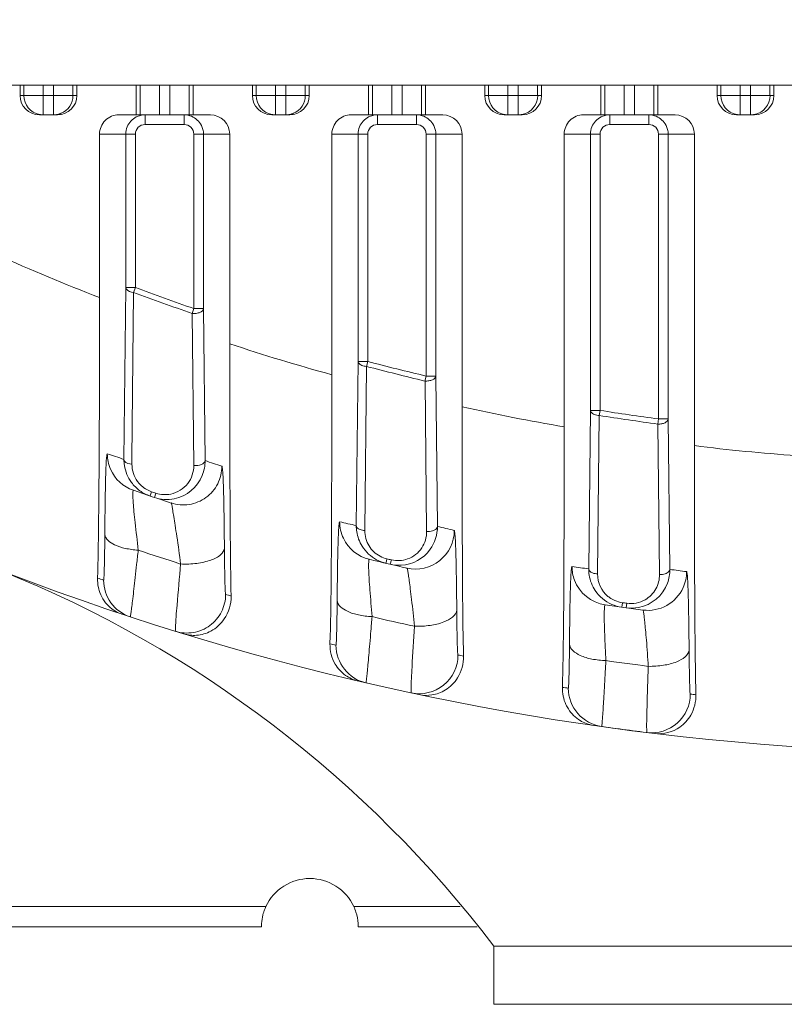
# Model space of a CAD drawing. Header units: millimetres. Extents: x 29170 to 33192, y 36 to 3108.
# Tile 215 of 256: x 31246 to 31285, y 2044 to 2095. Entities that reach past the tile are written whole.
import ezdxf

# ---------------------------------------------------------------- set-up
doc = ezdxf.new("R2010")
doc.units = ezdxf.units.MM
doc.layers.add('细实线', color=7, linetype='Continuous', lineweight=13)

msp = doc.modelspace()

# ---------------------------------------------------------------- linework, layer by layer
at = {"layer": '细实线'}
for p, q in [((31242.169, 2091.682), (31347.881, 2091.682)), ((31245.557, 2091.144), (31245.557, 2091.682)), ((31245.758, 2091.682), (31245.758, 2091.144)), ((31246.758, 2090.144), (31246.758, 2091.682)), ((31247.292, 2090.144), (31247.292, 2091.682)), ((31248.292, 2091.144), (31248.292, 2091.682)), ((31248.493, 2091.682), (31248.493, 2091.144)), ((31251.557, 2090.144), (31251.557, 2091.682)), ((31251.758, 2090.144), (31251.758, 2091.682)), ((31252.758, 2091.682), (31252.758, 2090.144)), ((31253.292, 2090.144), (31253.292, 2091.682)), ((31254.292, 2091.682), (31254.292, 2090.144)), ((31254.493, 2091.682), (31254.493, 2090.144)), ((31257.557, 2091.144), (31257.557, 2091.682)), ((31257.758, 2091.144), (31257.758, 2091.682)), ((31258.758, 2090.144), (31258.758, 2091.682)), ((31259.292, 2090.144), (31259.292, 2091.682)), ((31260.292, 2091.682), (31260.292, 2091.144)), ((31260.493, 2091.682), (31260.493, 2091.144)), ((31263.557, 2090.144), (31263.557, 2091.682)), ((31263.758, 2090.144), (31263.758, 2091.682)), ((31264.758, 2090.144), (31264.758, 2091.682)), ((31265.292, 2090.144), (31265.292, 2091.682)), ((31266.292, 2091.682), (31266.292, 2090.144)), ((31266.493, 2091.682), (31266.493, 2090.144)), ((31269.557, 2091.144), (31269.557, 2091.682)), ((31269.758, 2091.144), (31269.758, 2091.682)), ((31270.758, 2091.682), (31270.758, 2091.144)), ((31271.292, 2090.144), (31271.292, 2091.682)), ((31272.292, 2091.682), (31272.292, 2091.144)), ((31272.493, 2091.682), (31272.493, 2091.144)), ((31275.557, 2090.144), (31275.557, 2091.682)), ((31275.758, 2090.144), (31275.758, 2091.682)), ((31276.758, 2090.144), (31276.758, 2091.682)), ((31277.292, 2091.682), (31277.292, 2090.144)), ((31278.292, 2091.682), (31278.292, 2090.144)), ((31278.493, 2091.682), (31278.493, 2090.144)), ((31281.557, 2091.144), (31281.557, 2091.682)), ((31281.758, 2091.144), (31281.758, 2091.682)), ((31282.758, 2090.144), (31282.758, 2091.682)), ((31283.292, 2090.144), (31283.292, 2091.682)), ((31284.292, 2091.682), (31284.292, 2091.144)), ((31284.493, 2091.682), (31284.493, 2091.144)), ((31248.493, 2091.144), (31245.557, 2091.144)), ((31260.493, 2091.144), (31257.557, 2091.144)), ((31272.493, 2091.144), (31269.557, 2091.144)), ((31270.758, 2090.144), (31270.758, 2091.144)), ((31284.493, 2091.144), (31281.557, 2091.144)), ((31247.493, 2090.144), (31246.557, 2090.144)), ((31250.664, 2090.144), (31255.387, 2090.144)), ((31252.017, 2090.144), (31252.017, 2089.644)), ((31254.034, 2090.144), (31254.034, 2089.644)), ((31259.493, 2090.144), (31258.557, 2090.144)), ((31262.664, 2090.144), (31267.387, 2090.144)), ((31264.017, 2090.144), (31264.017, 2089.644)), ((31266.034, 2090.144), (31266.034, 2089.644)), ((31271.493, 2090.144), (31270.557, 2090.144)), ((31274.664, 2090.144), (31279.387, 2090.144)), ((31276.017, 2090.144), (31276.017, 2089.644)), ((31278.034, 2090.144), (31278.034, 2089.644)), ((31283.493, 2090.144), (31282.557, 2090.144)), ((31252.017, 2089.644), (31254.034, 2089.644)), ((31264.017, 2089.644), (31266.034, 2089.644)), ((31276.017, 2089.644), (31278.034, 2089.644)), ((31249.664, 2089.144), (31251.517, 2089.144)), ((31249.664, 2089.144), (31249.664, 2080.703)), ((31251.017, 2081.218), (31251.017, 2089.144)), ((31251.517, 2081.216), (31251.517, 2089.144)), ((31254.534, 2089.144), (31256.387, 2089.144)), ((31254.534, 2089.144), (31254.534, 2080.132)), ((31255.034, 2089.144), (31255.034, 2080.13)), ((31256.387, 2078.311), (31256.387, 2089.144)), ((31261.664, 2089.144), (31263.517, 2089.144)), ((31261.664, 2089.144), (31261.664, 2076.716)), ((31263.017, 2077.4), (31263.017, 2089.144)), ((31263.517, 2077.4), (31263.517, 2089.144)), ((31266.534, 2089.144), (31268.387, 2089.144)), ((31266.534, 2089.144), (31266.534, 2076.646)), ((31267.034, 2089.144), (31267.034, 2076.646)), ((31268.387, 2075.06), (31268.387, 2089.144)), ((31273.664, 2089.144), (31275.517, 2089.144)), ((31273.664, 2089.144), (31273.664, 2074.02)), ((31275.017, 2074.871), (31275.017, 2089.144)), ((31275.517, 2074.871), (31275.517, 2089.144)), ((31278.534, 2089.144), (31280.387, 2089.144)), ((31278.534, 2089.144), (31278.534, 2074.428)), ((31279.034, 2089.144), (31279.034, 2074.428)), ((31280.387, 2073.049), (31280.387, 2089.144)), ((31250.925, 2072.339), (31251.017, 2081.218)), ((31251.517, 2081.218), (31251.017, 2081.218)), ((31251.34, 2072.335), (31251.426, 2080.969)), ((31251.423, 2080.97), (31251.517, 2081.218)), ((31254.534, 2080.131), (31254.447, 2079.88)), ((31255.034, 2080.131), (31254.534, 2080.131)), ((31255.034, 2080.13), (31255.115, 2072.275)), ((31254.449, 2079.88), (31254.533, 2072.023)), ((31262.927, 2068.916), (31263.017, 2077.4)), ((31263.517, 2077.4), (31263.017, 2077.4)), ((31263.449, 2077.143), (31263.517, 2077.4)), ((31263.363, 2068.658), (31263.45, 2077.143)), ((31266.534, 2076.646), (31266.473, 2076.389)), ((31266.474, 2076.388), (31266.559, 2068.612)), ((31267.034, 2076.646), (31266.534, 2076.646)), ((31267.034, 2076.646), (31267.116, 2068.871)), ((31274.928, 2066.68), (31275.017, 2074.871)), ((31275.517, 2074.871), (31275.017, 2074.871)), ((31275.475, 2074.609), (31275.517, 2074.871)), ((31275.389, 2066.418), (31275.476, 2074.609)), ((31278.534, 2074.428), (31278.499, 2074.165)), ((31279.034, 2074.428), (31278.534, 2074.428)), ((31279.034, 2074.428), (31279.118, 2066.654)), ((31278.499, 2074.165), (31278.585, 2066.391)), ((31251.338, 2072.089), (31251.34, 2072.335)), ((31252.275, 2070.448), (31252.31, 2070.551)), ((31252.31, 2070.551), (31252.35, 2070.67)), ((31252.5, 2070.372), (31252.575, 2070.595)), ((31264.482, 2067.078), (31264.511, 2067.2)), ((31264.457, 2066.971), (31264.482, 2067.078)), ((31264.682, 2066.919), (31264.736, 2067.148)), ((31276.639, 2064.701), (31276.654, 2064.81)), ((31276.654, 2064.81), (31276.672, 2064.934)), ((31276.865, 2064.67), (31276.896, 2064.903)), ((31258.256, 2049.232), (31239.794, 2049.232)), ((31268.283, 2049.232), (31262.794, 2049.232)), ((31258.025, 2048.182), (31240.025, 2048.182)), ((31258.025, 2048.189), (31258.025, 2048.185)), ((31258.025, 2048.185), (31258.025, 2048.189)), ((31258.025, 2048.185), (31258.025, 2048.182)), ((31263.025, 2048.211), (31263.025, 2048.182)), ((31263.025, 2048.182), (31263.025, 2048.185)), ((31269.175, 2048.182), (31263.025, 2048.182)), ((31320.025, 2047.182), (31270.025, 2047.182)), ((31270.025, 2044.182), (31270.025, 2047.182)), ((31320.025, 2044.182), (31270.025, 2044.182))]:
    msp.add_line(p, q, dxfattribs=at)
for centre, radius, start, end in [((31295.025, 2197.182), 140, 214.31294, 355.47232), ((31246.758, 2091.144), 1, 179.9933, 258.6657), ((31247.292, 2091.144), 1, 292.6884, 359.9967), ((31258.758, 2091.144), 1, 179.9933, 258.6657), ((31259.292, 2091.144), 1, 292.6884, 359.9967), ((31270.758, 2091.144), 1, 179.9933, 258.6657), ((31271.293, 2091.144), 1, 281.3343, 0.0067), ((31282.758, 2091.144), 1, 179.9933, 258.6657), ((31283.293, 2091.144), 1, 281.3343, 0.0067), ((31246.759, 2091.146), 1.001, 258.6278, 269.9503), ((31247.292, 2091.146), 1.001, 270.0497, 281.3722), ((31247.292, 2091.149), 1.005, 281.3358, 292.6098), ((31252.017, 2089.142), 1.002, 103.9957, 116.8989), ((31252.017, 2089.14), 1.005, 90.0317, 103.9507), ((31258.759, 2091.146), 1.001, 258.6278, 269.9503), ((31259.292, 2091.146), 1.001, 270.0497, 281.3722), ((31259.292, 2091.149), 1.005, 281.3358, 292.6098), ((31264.017, 2089.142), 1.002, 103.9957, 116.8989), ((31264.017, 2089.14), 1.005, 90.0317, 103.9507), ((31270.759, 2091.146), 1.001, 258.6278, 269.9503), ((31271.292, 2091.146), 1.001, 270.0497, 281.3722), ((31276.017, 2089.142), 1.002, 103.9957, 116.8989), ((31276.017, 2089.14), 1.005, 90.0317, 103.9507), ((31282.759, 2091.146), 1.001, 258.6278, 269.9503), ((31283.292, 2091.146), 1.001, 270.0497, 281.3722), ((31252.017, 2089.144), 0.5, 89.9965, 179.9947), ((31254.034, 2089.144), 0.5, 0.0053, 90.0035), ((31254.032, 2089.143), 1.002, 13.9964, 26.9004), ((31264.017, 2089.144), 0.5, 89.9965, 179.9947), ((31266.034, 2089.144), 0.5, 0.0053, 90.0035), ((31266.032, 2089.143), 1.002, 13.9964, 26.9004), ((31276.017, 2089.144), 0.5, 89.9965, 179.9947), ((31278.034, 2089.144), 0.5, 0.0053, 90.0035), ((31278.032, 2089.143), 1.002, 13.9964, 26.9004), ((31254.029, 2089.144), 1.005, 0.0317, 13.9514), ((31266.029, 2089.144), 1.005, 0.0317, 13.9514), ((31278.029, 2089.144), 1.005, 0.0317, 13.9514), ((31285.331, 2173.503), 99.419, 245.67957, 248.9759), ((31295.025, 2197.182), 124.122, 249.43526, 250.9187), ((31295.025, 2197.182), 123.857, 249.43466, 250.91773), ((31287.785, 2172.63), 99.408, 251.58747, 254.76539), ((31295.025, 2197.182), 123.857, 255.26216, 256.7009), ((31295.025, 2197.182), 124.122, 255.26281, 256.70139), ((31290.242, 2172.027), 99.398, 257.29854, 260.39926), ((31295.025, 2197.182), 123.857, 260.93762, 262.34841), ((31295.025, 2197.182), 124.122, 260.93797, 262.34869), ((31292.7, 2171.673), 99.39, 262.88369, 265.94063), ((31293.031, 2197.199), 131.768, 250.96974, 251.36457), ((31252.908, 2072.324), 1.983, 179.5688, 188.5385), ((31297.03, 2197.199), 131.768, 251.45181, 251.8503), ((31252.065, 2072.632), 2, 203.6517, 250.9696), ((31252.9, 2072.322), 1.975, 188.5225, 216.5532), ((31252.823, 2072.075), 1.485, 179.4718, 198.1565), ((31252.822, 2072.079), 1.485, 198.2942, 216.4646), ((31253.133, 2072.247), 1.979, 281.4462, 338.1379), ((31252.912, 2072.334), 1.991, 216.6132, 234.1413), ((31295.031, 2197.198), 133.768, 250.96973, 251.8503), ((31252.823, 2072.082), 1.489, 216.5253, 222.8823), ((31252.825, 2072.083), 1.49, 222.8732, 234.1233), ((31252.831, 2072.094), 1.502, 234.1784, 251.3424), ((31252.916, 2072.344), 2.002, 234.2335, 251.3298), ((31295.025, 2197.182), 133.515, 251.35961, 251.46138), ((31253.136, 2072.271), 2.003, 251.4854, 265.6054), ((31253.133, 2072.259), 1.991, 265.6698, 281.3768), ((31293.029, 2197.197), 131.766, 256.40916, 256.79398), ((31264.914, 2068.9), 1.988, 179.5533, 188.5819), ((31297.028, 2197.197), 131.766, 256.87891, 257.26632), ((31264.065, 2069.12), 2, 205.4655, 256.4088), ((31264.84, 2068.642), 1.476, 179.3721, 211.6197), ((31265.985, 2068.672), 2, 257.2727, 0.0013), ((31264.912, 2068.905), 1.988, 211.7148, 227.051), ((31264.849, 2068.65), 1.489, 211.6645, 227.0002), ((31265.136, 2068.844), 1.977, 273.1105, 324.3641), ((31295.031, 2197.199), 136.619, 251.49121, 252.45772), ((31264.851, 2068.653), 1.492, 227.0632, 242.0372), ((31264.856, 2068.668), 1.508, 242.1072, 256.7559), ((31295.025, 2197.182), 133.515, 256.78853, 256.88759), ((31265.076, 2068.6), 1.491, 273.1968, 289.6978), ((31295.029, 2197.197), 133.766, 256.40915, 257.26632), ((31265.136, 2068.876), 2.009, 256.9419, 273.0624), ((31265.077, 2068.62), 1.511, 256.9423, 273.0957), ((31293.027, 2197.194), 131.763, 261.72608, 262.10485), ((31276.92, 2066.665), 1.992, 179.5471, 188.9096), ((31222.241, 2010.896), 60, 37.21202, 68.12495), ((31293.025, 2197.182), 138, 251.64172, 251.77837), ((31276.867, 2066.401), 1.478, 179.3365, 230.3767), ((31297.027, 2197.194), 131.763, 262.18833, 262.56864), ((31251.873, 2066.101), 1.999, 179.9798, 251.7865), ((31276.066, 2066.803), 2, 200.4318, 261.721), ((31277.138, 2066.63), 1.978, 280.7057, 339.8605), ((31277.985, 2066.538), 2, 262.5784, 335.64), ((31297.025, 2197.182), 138, 252.78236, 252.90487), ((31276.908, 2066.664), 1.98, 213.94, 246.4476), ((31276.87, 2066.404), 1.482, 230.3643, 234.3689), ((31276.875, 2066.411), 1.491, 234.3686, 246.3877), ((31295.027, 2197.194), 133.763, 261.72608, 262.56864), ((31276.916, 2066.688), 2.006, 246.4942, 262.0603), ((31276.88, 2066.427), 1.507, 246.4506, 262.0658), ((31295.025, 2197.182), 133.515, 262.09887, 262.19624), ((31277.135, 2066.657), 2.005, 262.2418, 280.6451), ((31277.099, 2066.383), 1.494, 280.7912, 299.7355), ((31295.028, 2197.196), 136.615, 256.75933, 257.70174), ((31263.552, 2062.755), 1.986, 178.2728, 194.5419), ((31293.025, 2197.182), 138, 256.82286, 256.95378), ((31263.873, 2062.743), 1.999, 179.9794, 256.9634), ((31263.501, 2062.739), 1.933, 194.4639, 210.2589), ((31266.177, 2062.231), 2, 257.9403, 359.9967), ((31297.025, 2197.182), 138, 257.93357, 258.05476), ((31295.027, 2197.193), 136.612, 261.91549, 262.8428), ((31293.025, 2197.182), 138, 261.89602, 262.02272), ((31275.874, 2060.517), 2, 179.9936, 262.0191), ((31278.177, 2060.214), 2, 262.9925, 359.9983), ((31297.025, 2197.182), 138, 262.98731, 263.1083), ((31295.025, 2197.182), 140, 261.8202, 262.98347), ((31260.525, 2048.182), 2.5, 24.8346, 155.1654), ((31260.543, 2048.176), 2.519, 162.2508, 165.6513), ((31260.524, 2048.183), 2.499, 160.536, 162.2625), ((31260.522, 2048.183), 2.496, 155.1612, 160.5248), ((31260.528, 2048.183), 2.497, 17.7465, 24.8338), ((31260.529, 2048.182), 2.497, 4.0381, 17.7668), ((31260.523, 2048.182), 2.498, 165.6689, 176.1183), ((31260.52, 2048.181), 2.505, 2.682, 4.0449), ((31260.685, 2048.18), 2.659, 178.8865, 179.3871), ((31260.631, 2048.181), 2.606, 178.8893, 179.3893), ((31260.57, 2048.18), 2.545, 179.3515, 179.7997), ((31260.465, 2048.181), 2.44, 179.3477, 179.8092), ((31260.467, 2048.183), 2.442, 177.4263, 178.8626), ((31260.434, 2048.184), 2.409, 177.4238, 178.8714), ((31260.56, 2048.179), 2.535, 176.1155, 177.4408), ((31260.541, 2048.182), 2.484, 1.3007, 2.6853), ((31260.392, 2048.179), 2.633, 0.6986, 1.2876), ((31260.419, 2048.18), 2.606, 0.7055, 1.2836), ((31260.98, 2048.184), 2.046, 0.0326, 0.7879)]:
    msp.add_arc(centre, radius, start, end, dxfattribs=at)
for centre, start_param, end_param in [((31246.557, 2091.144), 3.141593, 4.712389), ((31247.493, 2091.144), -1.570796, 0), ((31258.557, 2091.144), 3.141593, 4.712389), ((31259.493, 2091.144), -1.570796, 0), ((31270.557, 2091.144), 3.141593, 4.712389), ((31271.493, 2091.144), -1.570796, 0), ((31282.557, 2091.144), 3.141593, 4.712389), ((31283.493, 2091.144), -1.570796, 0), ((31250.664, 2089.144), 1.570796, 3.141593), ((31255.387, 2089.144), 0, 1.570796), ((31262.664, 2089.144), 1.570796, 3.141593), ((31267.387, 2089.144), 0, 1.570796), ((31274.664, 2089.144), 1.570796, 3.141593), ((31279.387, 2089.144), 0, 1.570796)]:
    msp.add_ellipse(centre, major_axis=(1, 0), ratio=0.999848, start_param=start_param, end_param=end_param, dxfattribs=at)
for points in [[(31254.034, 2090.144), (31254.165, 2090.144), (31254.298, 2090.117), (31254.419, 2090.067)], [(31266.034, 2090.144), (31266.165, 2090.144), (31266.298, 2090.117), (31266.419, 2090.067)], [(31278.034, 2090.144), (31278.165, 2090.144), (31278.298, 2090.117), (31278.419, 2090.067)], [(31251.094, 2089.529), (31251.182, 2089.742), (31251.358, 2089.931), (31251.564, 2090.036)], [(31254.419, 2090.067), (31254.631, 2089.978), (31254.821, 2089.802), (31254.925, 2089.597)], [(31263.094, 2089.529), (31263.182, 2089.742), (31263.358, 2089.931), (31263.564, 2090.036)], [(31266.419, 2090.067), (31266.631, 2089.978), (31266.821, 2089.802), (31266.925, 2089.597)], [(31275.094, 2089.529), (31275.182, 2089.742), (31275.358, 2089.931), (31275.564, 2090.036)], [(31278.419, 2090.067), (31278.631, 2089.978), (31278.821, 2089.802), (31278.925, 2089.597)], [(31251.017, 2089.144), (31251.017, 2089.275), (31251.043, 2089.408), (31251.094, 2089.529)], [(31263.017, 2089.144), (31263.017, 2089.275), (31263.043, 2089.408), (31263.094, 2089.529)], [(31275.017, 2089.144), (31275.017, 2089.275), (31275.043, 2089.408), (31275.094, 2089.529)], [(31250.234, 2071.83), (31250.124, 2072.08), (31250.066, 2072.359), (31250.066, 2072.632)], [(31255.115, 2072.275), (31255.117, 2072.016), (31255.067, 2071.751), (31254.97, 2071.51)], [(31253.346, 2070.546), (31253.093, 2070.495), (31252.819, 2070.513), (31252.575, 2070.595)], [(31262.26, 2068.261), (31262.134, 2068.526), (31262.066, 2068.827), (31262.066, 2069.121)], [(31267.116, 2068.871), (31267.12, 2068.459), (31266.984, 2068.027), (31266.743, 2067.692)], [(31263.221, 2067.86), (31263.082, 2068.085), (31262.988, 2068.343), (31262.949, 2068.604)], [(31264.457, 2066.971), (31264.126, 2067.049), (31263.806, 2067.219), (31263.558, 2067.45)], [(31274.191, 2066.105), (31274.109, 2066.326), (31274.066, 2066.566), (31274.066, 2066.803)], [(31275.265, 2065.558), (31275.105, 2065.795), (31274.996, 2066.074), (31274.952, 2066.356)], [(31279.118, 2066.654), (31279.12, 2066.416), (31279.078, 2066.173), (31278.996, 2065.949)], [(31279.807, 2065.713), (31279.922, 2065.97), (31279.985, 2066.257), (31279.985, 2066.538)], [(31277.379, 2064.915), (31277.221, 2064.885), (31277.056, 2064.881), (31276.896, 2064.903)]]:
    msp.add_open_spline(points, degree=3, dxfattribs=at)
for points, knots in [([(31251.017, 2081.218), (31251.018, 2081.188), (31251.091, 2081.026), (31251.288, 2080.984), (31251.423, 2080.97)], [0, 0, 0, 0, 0.18119, 1, 1, 1, 1]), ([(31249.561, 2066.205), (31249.589, 2067.114), (31249.622, 2069.248), (31249.659, 2074.081), (31249.664, 2078.004), (31249.664, 2080.703)], [0, 0, 0, 0, 0.188254, 0.441602, 1, 1, 1, 1]), ([(31254.447, 2079.88), (31254.517, 2079.868), (31254.66, 2079.879), (31254.87, 2079.927), (31255.03, 2080.042), (31255.034, 2080.131)], [0, 0, 0, 0, 0.315873, 0.609094, 1, 1, 1, 1]), ([(31256.387, 2078.311), (31256.387, 2075.991), (31256.394, 2071.646), (31256.42, 2067.302), (31256.459, 2065.279)], [0, 0, 0, 0, 0.534163, 1, 1, 1, 1]), ([(31263.017, 2077.4), (31263.018, 2077.368), (31263.059, 2077.274), (31263.222, 2077.18), (31263.367, 2077.15), (31263.449, 2077.143)], [0, 0, 0, 0, 0.179302, 0.536747, 1, 1, 1, 1]), ([(31261.664, 2076.716), (31261.664, 2074.139), (31261.651, 2069.506), (31261.626, 2064.871), (31261.567, 2062.815)], [0, 0, 0, 0, 0.556044, 1, 1, 1, 1]), ([(31266.473, 2076.389), (31266.541, 2076.379), (31266.678, 2076.393), (31266.882, 2076.444), (31267.031, 2076.56), (31267.034, 2076.646)], [0, 0, 0, 0, 0.315877, 0.606547, 1, 1, 1, 1]), ([(31268.387, 2075.06), (31268.387, 2072.747), (31268.395, 2068.45), (31268.421, 2064.153), (31268.462, 2062.17)], [0, 0, 0, 0, 0.538323, 1, 1, 1, 1]), ([(31275.017, 2074.871), (31275.018, 2074.837), (31275.062, 2074.738), (31275.235, 2074.642), (31275.388, 2074.614), (31275.475, 2074.609)], [0, 0, 0, 0, 0.179416, 0.538252, 1, 1, 1, 1]), ([(31278.499, 2074.165), (31278.565, 2074.158), (31278.696, 2074.174), (31278.892, 2074.228), (31279.031, 2074.344), (31279.034, 2074.428)], [0, 0, 0, 0, 0.31613, 0.604659, 1, 1, 1, 1]), ([(31273.572, 2060.56), (31273.626, 2062.564), (31273.652, 2067.051), (31273.664, 2071.538), (31273.664, 2074.02)], [0, 0, 0, 0, 0.446837, 1, 1, 1, 1]), ([(31280.387, 2073.049), (31280.387, 2070.722), (31280.395, 2066.432), (31280.422, 2062.142), (31280.466, 2060.179)], [0, 0, 0, 0, 0.542336, 1, 1, 1, 1]), ([(31250.066, 2072.632), (31250.051, 2072.638), (31250.04, 2072.526), (31250.02, 2072.409), (31250.004, 2072.082), (31249.986, 2071.652), (31249.971, 2071.046), (31249.957, 2070.299), (31249.945, 2069.422), (31249.939, 2068.798), (31249.937, 2068.469)], [0, 0, 0, 0, 0.01124, 0.048973, 0.118703, 0.224908, 0.369415, 0.550695, 0.763471, 1, 1, 1, 1]), ([(31250.925, 2072.339), (31250.926, 2072.308), (31251.001, 2072.145), (31251.2, 2072.102), (31251.338, 2072.089)], [0, 0, 0, 0, 0.181472, 1, 1, 1, 1]), ([(31255.115, 2072.275), (31255.112, 2072.187), (31254.886, 2072.023), (31254.668, 2072.013), (31254.533, 2072.023)], [0, 0, 0, 0, 0.393401, 1, 1, 1, 1]), ([(31254.533, 2072.023), (31254.537, 2071.696), (31254.314, 2071.002), (31253.684, 2070.615), (31253.346, 2070.546)], [0, 0, 0, 0, 0.486302, 1, 1, 1, 1]), ([(31253.362, 2070.086), (31253.658, 2069.989), (31254.307, 2069.935), (31255.202, 2070.307), (31255.833, 2071.042), (31255.985, 2071.675), (31255.985, 2071.987)], [0, 0, 0, 0, 0.250022, 0.499971, 0.749939, 1, 1, 1, 1]), ([(31256.114, 2067.76), (31256.111, 2068.09), (31256.105, 2068.716), (31256.094, 2069.596), (31256.079, 2070.348), (31256.065, 2070.959), (31256.044, 2071.406), (31256.034, 2071.728), (31256.004, 2071.88), (31256.003, 2071.981), (31255.985, 2071.987)], [0, 0, 0, 0, 0.233616, 0.443965, 0.623649, 0.767672, 0.874535, 0.945915, 0.986015, 1, 1, 1, 1]), ([(31251.413, 2070.742), (31251.403, 2070.745), (31251.389, 2070.674), (31251.387, 2070.589), (31251.385, 2070.361), (31251.405, 2070.048), (31251.443, 2069.599), (31251.534, 2068.788), (31251.613, 2068.122), (31251.661, 2067.647)], [0, 0, 0, 0, 0.010151, 0.044304, 0.109249, 0.211505, 0.355268, 0.539662, 1, 1, 1, 1]), ([(31253.853, 2066.934), (31253.796, 2067.411), (31253.703, 2068.079), (31253.574, 2068.894), (31253.503, 2069.347), (31253.449, 2069.674), (31253.417, 2069.903), (31253.386, 2070.014), (31253.376, 2070.082), (31253.362, 2070.086)], [0, 0, 0, 0, 0.451193, 0.63315, 0.776622, 0.880485, 0.948374, 0.986211, 1, 1, 1, 1]), ([(31262.066, 2069.121), (31262.051, 2069.125), (31262.041, 2069.019), (31262.02, 2068.902), (31262.005, 2068.589), (31261.987, 2068.172), (31261.971, 2067.584), (31261.957, 2066.855), (31261.945, 2065.995), (31261.939, 2065.381), (31261.937, 2065.056)], [0, 0, 0, 0, 0.011495, 0.048955, 0.117866, 0.222886, 0.366317, 0.547293, 0.761066, 1, 1, 1, 1]), ([(31262.927, 2068.916), (31262.928, 2068.883), (31262.97, 2068.788), (31263.134, 2068.694), (31263.28, 2068.665), (31263.363, 2068.658)], [0, 0, 0, 0, 0.179364, 0.537027, 1, 1, 1, 1]), ([(31267.116, 2068.871), (31267.115, 2068.833), (31267.054, 2068.719), (31266.842, 2068.626), (31266.66, 2068.607), (31266.559, 2068.612)], [0, 0, 0, 0, 0.174269, 0.539109, 1, 1, 1, 1]), ([(31249.937, 2068.469), (31249.934, 2068.149), (31249.93, 2067.691), (31249.92, 2067.12), (31249.913, 2066.77), (31249.901, 2066.502), (31249.901, 2066.276), (31249.878, 2066.193), (31249.887, 2066.098), (31249.874, 2066.102)], [0, 0, 0, 0, 0.405545, 0.57815, 0.725418, 0.843867, 0.930421, 0.982819, 1, 1, 1, 1]), ([(31251.661, 2067.647), (31251.436, 2067.662), (31251.011, 2067.723), (31250.401, 2067.903), (31249.946, 2068.223), (31249.937, 2068.469)], [0, 0, 0, 0, 0.338756, 0.630561, 1, 1, 1, 1]), ([(31266.559, 2068.612), (31266.562, 2068.319), (31266.385, 2067.699), (31265.87, 2067.3), (31265.578, 2067.196)], [0, 0, 0, 0, 0.486304, 1, 1, 1, 1]), ([(31268.114, 2064.563), (31268.111, 2064.888), (31268.105, 2065.503), (31268.093, 2066.366), (31268.079, 2067.098), (31268.064, 2067.689), (31268.043, 2068.118), (31268.033, 2068.429), (31268.004, 2068.57), (31268.003, 2068.668), (31267.985, 2068.672)], [0, 0, 0, 0, 0.236798, 0.448816, 0.628672, 0.771797, 0.877321, 0.947421, 0.986567, 1, 1, 1, 1]), ([(31253.853, 2066.934), (31254.131, 2066.921), (31254.663, 2066.939), (31255.372, 2067.099), (31255.898, 2067.336), (31256.109, 2067.631), (31256.114, 2067.76)], [0, 0, 0, 0, 0.326691, 0.621668, 0.847833, 1, 1, 1, 1]), ([(31256.177, 2065.366), (31256.172, 2065.367), (31256.171, 2065.387), (31256.165, 2065.417), (31256.161, 2065.473), (31256.154, 2065.585), (31256.147, 2065.776), (31256.138, 2066.057), (31256.13, 2066.406), (31256.121, 2066.981), (31256.116, 2067.439), (31256.114, 2067.76)], [0, 0, 0, 0, 0.00552, 0.019626, 0.042407, 0.073776, 0.161305, 0.279924, 0.426619, 0.598034, 1, 1, 1, 1]), ([(31251.661, 2067.647), (31251.635, 2067.402), (31251.584, 2066.932), (31251.51, 2066.264), (31251.443, 2065.673), (31251.385, 2065.171), (31251.336, 2064.77), (31251.302, 2064.499), (31251.278, 2064.346), (31251.267, 2064.265), (31251.256, 2064.233), (31251.253, 2064.2), (31251.248, 2064.202)], [0, 0, 0, 0, 0.213194, 0.408245, 0.580819, 0.727426, 0.844932, 0.930644, 0.960956, 0.982643, 0.995635, 1, 1, 1, 1]), ([(31253.583, 2063.611), (31253.6, 2064.01), (31253.694, 2065.118), (31253.788, 2066.225), (31253.853, 2066.934)], [0, 0, 0, 0, 0.359511, 1, 1, 1, 1]), ([(31263.595, 2067.177), (31263.585, 2067.179), (31263.571, 2067.113), (31263.565, 2067.03), (31263.559, 2066.818), (31263.567, 2066.523), (31263.589, 2066.099), (31263.649, 2065.318), (31263.704, 2064.675), (31263.738, 2064.213)], [0, 0, 0, 0, 0.010608, 0.044555, 0.108354, 0.20848, 0.349822, 0.53311, 1, 1, 1, 1]), ([(31265.929, 2063.716), (31265.887, 2064.179), (31265.817, 2064.825), (31265.719, 2065.609), (31265.664, 2066.036), (31265.622, 2066.341), (31265.594, 2066.554), (31265.568, 2066.654), (31265.557, 2066.718), (31265.544, 2066.721)], [0, 0, 0, 0, 0.45991, 0.641501, 0.782775, 0.884178, 0.95016, 0.986789, 1, 1, 1, 1]), ([(31274.066, 2066.803), (31274.05, 2066.805), (31274.042, 2066.704), (31274.019, 2066.585), (31274.006, 2066.281), (31273.987, 2065.871), (31273.972, 2065.294), (31273.957, 2064.577), (31273.945, 2063.726), (31273.939, 2063.119), (31273.937, 2062.797)], [0, 0, 0, 0, 0.011798, 0.049219, 0.117715, 0.222037, 0.364758, 0.545436, 0.75969, 1, 1, 1, 1]), ([(31274.928, 2066.68), (31274.929, 2066.646), (31274.974, 2066.547), (31275.148, 2066.451), (31275.302, 2066.423), (31275.389, 2066.418)], [0, 0, 0, 0, 0.179394, 0.538361, 1, 1, 1, 1]), ([(31249.646, 2065.566), (31249.631, 2065.614), (31249.576, 2065.823), (31249.556, 2066.04), (31249.561, 2066.205)], [0, 0, 0, 0, 0.23559, 1, 1, 1, 1]), ([(31278.585, 2066.391), (31278.588, 2066.138), (31278.458, 2065.608), (31278.071, 2065.218), (31277.84, 2065.086)], [0, 0, 0, 0, 0.487648, 1, 1, 1, 1]), ([(31279.118, 2066.654), (31279.117, 2066.617), (31279.06, 2066.506), (31278.858, 2066.41), (31278.683, 2066.389), (31278.585, 2066.391)], [0, 0, 0, 0, 0.176347, 0.539534, 1, 1, 1, 1]), ([(31280.114, 2062.506), (31280.111, 2062.827), (31280.105, 2063.436), (31280.093, 2064.288), (31280.079, 2065.007), (31280.064, 2065.586), (31280.044, 2066.003), (31280.033, 2066.306), (31280.005, 2066.439), (31280.002, 2066.536), (31279.985, 2066.538)], [0, 0, 0, 0, 0.239007, 0.452198, 0.63221, 0.774766, 0.879403, 0.948618, 0.987049, 1, 1, 1, 1]), ([(31250.823, 2064.343), (31250.571, 2064.427), (31250.054, 2064.739), (31249.739, 2065.264), (31249.646, 2065.566)], [0, 0, 0, 0, 0.457162, 1, 1, 1, 1]), ([(31253.585, 2063.455), (31253.88, 2063.364), (31254.524, 2063.32), (31255.407, 2063.697), (31256.028, 2064.429), (31256.177, 2065.057), (31256.177, 2065.366)], [0, 0, 0, 0, 0.250022, 0.499972, 0.749939, 1, 1, 1, 1]), ([(31256.459, 2065.279), (31256.466, 2064.866), (31256.248, 2064.117), (31255.492, 2063.437), (31254.713, 2063.205), (31254.224, 2063.259), (31254.01, 2063.324)], [0, 0, 0, 0, 0.34268, 0.601747, 0.814279, 1, 1, 1, 1]), ([(31261.937, 2065.056), (31261.934, 2064.741), (31261.93, 2064.292), (31261.919, 2063.732), (31261.913, 2063.392), (31261.901, 2063.131), (31261.901, 2062.914), (31261.878, 2062.831), (31261.887, 2062.741), (31261.874, 2062.744)], [0, 0, 0, 0, 0.408365, 0.581021, 0.727685, 0.845201, 0.930862, 0.982743, 1, 1, 1, 1]), ([(31263.738, 2064.213), (31263.505, 2064.224), (31263.062, 2064.283), (31262.425, 2064.464), (31261.946, 2064.799), (31261.937, 2065.056)], [0, 0, 0, 0, 0.336671, 0.628762, 1, 1, 1, 1]), ([(31275.778, 2064.824), (31275.767, 2064.825), (31275.754, 2064.763), (31275.743, 2064.679), (31275.733, 2064.477), (31275.731, 2064.193), (31275.737, 2063.784), (31275.765, 2063.022), (31275.795, 2062.392), (31275.815, 2061.939)], [0, 0, 0, 0, 0.011108, 0.045174, 0.108478, 0.207404, 0.34716, 0.529462, 1, 1, 1, 1]), ([(31263.738, 2064.213), (31263.718, 2063.969), (31263.68, 2063.501), (31263.625, 2062.837), (31263.575, 2062.251), (31263.531, 2061.753), (31263.493, 2061.358), (31263.467, 2061.09), (31263.448, 2060.938), (31263.439, 2060.858), (31263.429, 2060.826), (31263.427, 2060.794), (31263.422, 2060.795)], [0, 0, 0, 0, 0.214081, 0.409558, 0.582143, 0.728459, 0.845529, 0.930834, 0.961002, 0.982605, 0.995582, 1, 1, 1, 1]), ([(31265.929, 2063.716), (31266.2, 2063.707), (31266.728, 2063.74), (31267.482, 2063.903), (31268.102, 2064.26), (31268.114, 2064.563)], [0, 0, 0, 0, 0.331603, 0.628977, 1, 1, 1, 1]), ([(31268.177, 2062.23), (31268.173, 2062.231), (31268.171, 2062.251), (31268.165, 2062.278), (31268.161, 2062.333), (31268.154, 2062.44), (31268.147, 2062.623), (31268.138, 2062.895), (31268.131, 2063.235), (31268.121, 2063.798), (31268.116, 2064.247), (31268.114, 2064.563)], [0, 0, 0, 0, 0.005296, 0.019034, 0.041346, 0.072169, 0.158542, 0.276199, 0.422467, 0.594269, 1, 1, 1, 1]), ([(31278.006, 2061.646), (31277.979, 2062.1), (31277.934, 2062.73), (31277.866, 2063.494), (31277.827, 2063.905), (31277.795, 2064.195), (31277.772, 2064.399), (31277.75, 2064.492), (31277.738, 2064.553), (31277.726, 2064.555)], [0, 0, 0, 0, 0.466162, 0.647467, 0.787243, 0.886984, 0.951631, 0.987328, 1, 1, 1, 1]), ([(31265.753, 2060.429), (31265.759, 2060.822), (31265.822, 2061.918), (31265.885, 2063.013), (31265.929, 2063.716)], [0, 0, 0, 0, 0.358358, 1, 1, 1, 1]), ([(31253.585, 2063.455), (31253.572, 2063.459), (31253.593, 2063.534), (31253.582, 2063.573), (31253.583, 2063.611)], [0, 0, 0, 0, 0.260329, 1, 1, 1, 1]), ([(31273.937, 2062.797), (31273.934, 2062.485), (31273.93, 2062.041), (31273.919, 2061.488), (31273.913, 2061.154), (31273.901, 2060.897), (31273.901, 2060.686), (31273.878, 2060.601), (31273.887, 2060.515), (31273.874, 2060.517)], [0, 0, 0, 0, 0.409964, 0.582575, 0.728818, 0.845756, 0.930916, 0.982571, 1, 1, 1, 1]), ([(31275.815, 2061.939), (31275.573, 2061.947), (31275.113, 2062.002), (31274.45, 2062.183), (31273.947, 2062.529), (31273.937, 2062.797)], [0, 0, 0, 0, 0.335024, 0.627676, 1, 1, 1, 1]), ([(31268.462, 2062.17), (31268.47, 2061.784), (31268.28, 2061.079), (31267.6, 2060.401), (31266.87, 2060.128), (31266.396, 2060.14), (31266.184, 2060.185)], [0, 0, 0, 0, 0.336974, 0.596108, 0.811026, 1, 1, 1, 1]), ([(31278.006, 2061.646), (31278.27, 2061.641), (31278.781, 2061.68), (31279.515, 2061.85), (31280.103, 2062.21), (31280.113, 2062.506)], [0, 0, 0, 0, 0.332069, 0.627891, 1, 1, 1, 1]), ([(31280.177, 2060.214), (31280.173, 2060.214), (31280.171, 2060.234), (31280.161, 2060.28), (31280.156, 2060.403), (31280.146, 2060.594), (31280.139, 2060.862), (31280.131, 2061.194), (31280.121, 2061.75), (31280.116, 2062.193), (31280.114, 2062.506)], [0, 0, 0, 0, 0.0051, 0.018552, 0.070954, 0.156543, 0.273568, 0.419573, 0.591663, 1, 1, 1, 1]), ([(31262.997, 2060.894), (31262.773, 2060.947), (31262.309, 2061.156), (31261.965, 2061.537), (31261.831, 2061.765)], [0, 0, 0, 0, 0.465051, 1, 1, 1, 1]), ([(31275.815, 2061.939), (31275.802, 2061.695), (31275.777, 2061.23), (31275.741, 2060.568), (31275.708, 2059.984), (31275.678, 2059.489), (31275.651, 2059.096), (31275.632, 2058.83), (31275.617, 2058.679), (31275.611, 2058.6), (31275.602, 2058.567), (31275.601, 2058.536), (31275.596, 2058.536)], [0, 0, 0, 0, 0.21459, 0.410292, 0.582853, 0.728974, 0.845779, 0.930857, 0.960954, 0.982528, 0.995522, 1, 1, 1, 1]), ([(31277.923, 2058.381), (31277.918, 2058.771), (31277.95, 2059.859), (31277.981, 2060.947), (31278.006, 2061.646)], [0, 0, 0, 0, 0.357575, 1, 1, 1, 1]), ([(31265.759, 2060.275), (31265.755, 2060.275), (31265.756, 2060.294), (31265.749, 2060.338), (31265.753, 2060.391), (31265.753, 2060.429)], [0, 0, 0, 0, 0.070299, 0.259655, 1, 1, 1, 1]), ([(31273.878, 2059.442), (31273.831, 2059.515), (31273.644, 2059.857), (31273.563, 2060.258), (31273.572, 2060.56)], [0, 0, 0, 0, 0.224667, 1, 1, 1, 1]), ([(31280.466, 2060.179), (31280.474, 2059.818), (31280.307, 2059.156), (31279.568, 2058.331), (31278.793, 2058.125), (31278.358, 2058.177)], [0, 0, 0, 0, 0.333765, 0.594679, 1, 1, 1, 1]), ([(31275.171, 2058.596), (31274.93, 2058.631), (31274.419, 2058.815), (31274.03, 2059.202), (31273.878, 2059.442)], [0, 0, 0, 0, 0.462356, 1, 1, 1, 1]), ([(31277.933, 2058.229), (31277.929, 2058.229), (31277.929, 2058.248), (31277.922, 2058.291), (31277.923, 2058.343), (31277.923, 2058.381)], [0, 0, 0, 0, 0.069169, 0.258073, 1, 1, 1, 1])]:
    msp.add_open_spline(points, degree=3, knots=knots, dxfattribs=at)

doc.saveas('drawing.dxf')
